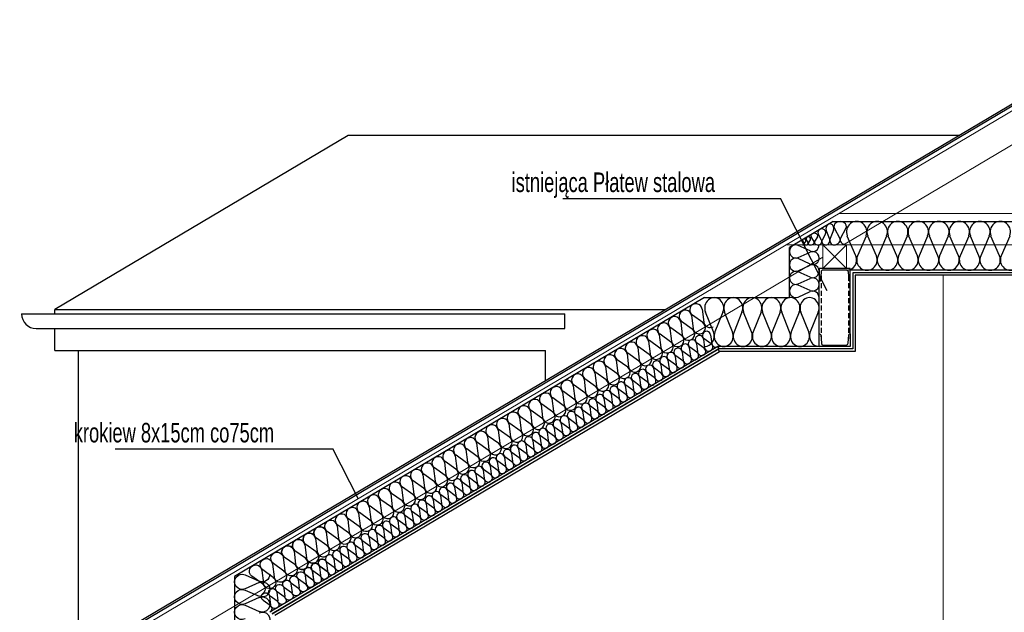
# Model space of a CAD drawing. Header units: millimetres. Extents: x -39 to 2061, y 142 to 1627.
# Tile 3 of 9: x 317 to 821, y 960 to 1263. Entities that reach past the tile are written whole.
import ezdxf

# ---------------------------------------------------------------- set-up
doc = ezdxf.new("R2010")
doc.units = ezdxf.units.MM
doc.linetypes.add('DASHED', pattern=[19.05, 12.7, -6.35])
for name, color, linetype in [('__opis mały', 1, 'Continuous'), ('__opis pomocnicze', 9, 'Continuous'), ('__SZRAF', 8, 'Continuous'), ('_STAL', 3, 'Continuous'), ('_STAL cienka przerywana', 9, 'DASHED')]:
    doc.layers.add(name, color=color, linetype=linetype)
doc.layers.add('INWENT STROPY_Nr_Pióra__2', color=7, linetype='Continuous', lineweight=13, true_color=0x7f7f7f)
doc.layers.add('Inwentaryzacja Konst._Nr_Pióra__3', color=7, linetype='Continuous', lineweight=20, true_color=0xff6600)
doc.layers.add('Inwentaryzacja Konst._Nr_Pióra__5', color=7, linetype='Continuous', lineweight=13)
doc.styles.add('BIKTS', font='bikromsw.shx', dxfattribs={"width": 0.7})

msp = doc.modelspace()

# ---------------------------------------------------------------- linework, layer by layer
at = {"layer": '__opis pomocnicze'}
for p, q in [((595.11, 1172.01), (706.56, 1172.01)), ((366.12, 1043.89), (477.58, 1043.89))]:
    msp.add_line(p, q, dxfattribs=at)
for points in [[(730.36, 1124.81), (706.56, 1172.01)], [(490.42, 1018.41), (477.58, 1043.89)]]:
    msp.add_lwpolyline(points, dxfattribs=at)
at = {"layer": '__SZRAF', "linetype": 'Continuous'}
for p, q in [((897.74, 1263.49), (243.93, 875.69)), ((897.74, 1262.33), (243.93, 874.53)), ((485.29, 1204.24), (335.24, 1115.24)), ((797.85, 1204.24), (485.29, 1204.24)), ((733.47, 1160.24), (711.11, 1146.98)), ((733.47, 1160.24), (897.74, 1160.24)), ((727.53, 1150.67), (725.83, 1153.95)), ((729.58, 1153.95), (727.88, 1150.67)), ((731.63, 1151.43), (729.93, 1155.76)), ((733.68, 1155.76), (731.97, 1151.43)), ((734.12, 1156.67), (736.78, 1151.82)), ((737.31, 1151.82), (739.97, 1156.67)), ((718.6, 1149.14), (717.88, 1150.35)), ((719.46, 1150.35), (718.74, 1149.14)), ((720.63, 1149.48), (719.64, 1151.15)), ((721.82, 1151.15), (720.83, 1149.48)), ((723.68, 1150.01), (722.16, 1152.4)), ((725.51, 1152.4), (723.99, 1150.01)), ((745.05, 1142.69), (740.68, 1152.79)), ((750.3, 1152.79), (745.93, 1142.69)), ((755.55, 1142.69), (751.18, 1152.79)), ((760.8, 1152.79), (756.43, 1142.69)), ((766.05, 1142.69), (761.68, 1152.79)), ((771.3, 1152.79), (766.93, 1142.69)), ((776.55, 1142.69), (772.18, 1152.79)), ((781.8, 1152.79), (777.43, 1142.69)), ((787.05, 1142.69), (782.68, 1152.79)), ((792.3, 1152.79), (787.93, 1142.69)), ((797.55, 1142.69), (793.18, 1152.79)), ((802.8, 1152.79), (798.43, 1142.69)), ((808.05, 1142.69), (803.68, 1152.79)), ((813.3, 1152.79), (808.93, 1142.69)), ((818.55, 1142.69), (814.18, 1152.79)), ((823.8, 1152.79), (819.43, 1142.69)), ((711.11, 1121.24), (711.11, 1146.98)), ((721.73, 1145.15), (715.62, 1147.96)), ((715.62, 1141.78), (721.73, 1144.59)), ((721.73, 1138.4), (715.62, 1141.21)), ((715.62, 1135.03), (721.73, 1137.84)), ((721.73, 1131.65), (715.62, 1134.46)), ((897.74, 1135.24), (742.24, 1135.24)), ((897.74, 1133.99), (743.49, 1133.99)), ((743.49, 1133.99), (743.49, 1094.99)), ((715.62, 1128.28), (721.73, 1131.09)), ((897.74, 1132.74), (744.74, 1132.74)), ((744.74, 1132.74), (744.74, 1093.74)), ((721.73, 1124.9), (715.62, 1127.71)), ((715.62, 1121.53), (721.73, 1124.34)), ((667.72, 1121.24), (427.24, 978.61)), ((667.72, 1121.24), (711.11, 1121.24)), ((335.24, 1112.96), (335.24, 1115.24)), ((335.24, 1115.24), (647.8, 1115.24)), ((666.45, 1115.3), (667.26, 1108.73)), ((672.19, 1103.69), (668.13, 1113.79)), ((677.06, 1113.79), (673, 1103.69)), ((681.94, 1103.69), (677.88, 1113.79)), ((686.82, 1113.79), (682.76, 1103.69)), ((691.69, 1103.69), (687.63, 1113.79)), ((696.57, 1113.79), (692.51, 1103.69)), ((701.45, 1103.69), (697.39, 1113.79)), ((706.32, 1113.79), (702.26, 1103.69)), ((711.2, 1103.69), (707.14, 1113.79)), ((716.07, 1113.79), (712.02, 1103.69)), ((720.95, 1103.69), (716.89, 1113.79)), ((725.83, 1113.79), (721.77, 1103.69)), ((318.24, 1112.96), (596.24, 1112.96)), ((596.24, 1105.46), (596.24, 1112.96)), ((655.46, 1108.78), (656.27, 1102.21)), ((661.3, 1105.2), (655.93, 1109.05)), ((660.96, 1112.04), (661.77, 1105.47)), ((666.8, 1108.46), (661.42, 1112.31)), ((325.74, 1105.46), (596.24, 1105.46)), ((335.24, 1094.24), (335.24, 1105.46)), ((649.97, 1105.52), (650.78, 1098.95)), ((655.81, 1101.94), (650.43, 1105.79)), ((638.98, 1099), (639.79, 1092.43)), ((644.82, 1095.42), (639.44, 1099.28)), ((644.48, 1102.26), (645.28, 1095.69)), ((650.31, 1098.68), (644.94, 1102.54)), ((667.15, 1100), (667.7, 1095.63)), ((671.03, 1097.61), (667.46, 1100.19)), ((670.79, 1102.16), (671.34, 1097.79)), ((335.24, 1094.24), (586.24, 1094.24)), ((347.24, 1094.24), (347.24, 936.97)), ((674.53, 1096.22), (445.24, 960.22)), ((446.49, 959.5), (675.16, 1095.14)), ((674.62, 1094.82), (446.49, 959.5)), ((447.74, 958.79), (675.26, 1093.74)), ((586.24, 1078.73), (586.24, 1094.24)), ((633.49, 1095.74), (634.29, 1089.17)), ((639.32, 1092.16), (633.95, 1096.02)), ((656.24, 1093.53), (656.78, 1089.16)), ((660.12, 1091.13), (656.54, 1093.71)), ((659.87, 1095.69), (660.42, 1091.31)), ((663.75, 1093.29), (660.18, 1095.87)), ((663.51, 1097.85), (664.06, 1093.47)), ((667.39, 1095.45), (663.82, 1098.03)), ((675.16, 1095.14), (674.53, 1096.22)), ((742.24, 1096.24), (674.57, 1096.24)), ((675.26, 1093.74), (674.62, 1094.82)), ((743.49, 1094.99), (674.92, 1094.99)), ((744.74, 1093.74), (675.26, 1093.74)), ((622.5, 1089.22), (623.3, 1082.66)), ((628.34, 1085.64), (622.96, 1089.5)), ((627.99, 1092.48), (628.8, 1085.92)), ((633.83, 1088.9), (628.45, 1092.76)), ((648.96, 1089.21), (649.5, 1084.84)), ((652.84, 1086.82), (649.26, 1089.39)), ((652.6, 1091.37), (653.14, 1087)), ((656.48, 1088.97), (652.9, 1091.55)), ((617, 1085.97), (617.81, 1079.4)), ((622.84, 1082.38), (617.46, 1086.24)), ((641.68, 1084.9), (642.23, 1080.52)), ((645.56, 1082.5), (641.99, 1085.08)), ((645.32, 1087.05), (645.87, 1082.68)), ((649.2, 1084.66), (645.62, 1087.24)), ((606.01, 1079.45), (606.82, 1072.88)), ((611.85, 1075.86), (606.47, 1079.72)), ((611.51, 1082.71), (612.31, 1076.14)), ((617.35, 1079.12), (611.97, 1082.98)), ((630.76, 1078.42), (631.31, 1074.05)), ((634.64, 1076.02), (631.07, 1078.6)), ((634.4, 1080.58), (634.95, 1076.21)), ((638.28, 1078.18), (634.71, 1080.76)), ((638.04, 1082.74), (638.59, 1078.36)), ((641.92, 1080.34), (638.35, 1082.92)), ((595.02, 1072.93), (595.83, 1066.36)), ((600.86, 1069.35), (595.48, 1073.2)), ((600.52, 1076.19), (601.32, 1069.62)), ((606.36, 1072.61), (600.98, 1076.46)), ((623.49, 1074.1), (624.03, 1069.73)), ((627.37, 1071.71), (623.79, 1074.29)), ((627.12, 1076.26), (627.67, 1071.89)), ((631, 1073.87), (627.43, 1076.44)), ((589.53, 1069.67), (590.33, 1063.1)), ((595.37, 1066.09), (589.99, 1069.94)), ((616.21, 1069.79), (616.76, 1065.41)), ((620.09, 1067.39), (616.51, 1069.97)), ((619.85, 1071.95), (620.39, 1067.57)), ((623.73, 1069.55), (620.15, 1072.13)), ((578.54, 1063.15), (579.34, 1056.58)), ((584.38, 1059.57), (579, 1063.43)), ((584.03, 1066.41), (584.84, 1059.84)), ((589.87, 1062.83), (584.49, 1066.68)), ((605.29, 1063.31), (605.84, 1058.94)), ((609.17, 1060.92), (605.6, 1063.49)), ((608.93, 1065.47), (609.48, 1061.1)), ((612.81, 1063.07), (609.24, 1065.65)), ((612.57, 1067.63), (613.12, 1063.26)), ((616.45, 1065.23), (612.87, 1067.81)), ((573.04, 1059.89), (573.85, 1053.32)), ((578.88, 1056.31), (573.5, 1060.17)), ((598.01, 1059), (598.56, 1054.62)), ((601.89, 1056.6), (598.32, 1059.18)), ((601.65, 1061.15), (602.2, 1056.78)), ((605.53, 1058.76), (601.96, 1061.34)), ((562.05, 1053.37), (562.86, 1046.81)), ((567.89, 1049.79), (562.52, 1053.65)), ((567.55, 1056.63), (568.35, 1050.06)), ((573.39, 1053.05), (568.01, 1056.91)), ((590.74, 1054.68), (591.28, 1050.31)), ((594.62, 1052.28), (591.04, 1054.86)), ((594.37, 1056.84), (594.92, 1052.46)), ((598.26, 1054.44), (594.68, 1057.02)), ((556.56, 1050.11), (557.36, 1043.55)), ((562.4, 1046.53), (557.02, 1050.39)), ((579.82, 1048.2), (580.37, 1043.83)), ((583.7, 1045.81), (580.12, 1048.38)), ((583.46, 1050.36), (584.01, 1045.99)), ((587.34, 1047.97), (583.76, 1050.54)), ((587.1, 1052.52), (587.64, 1048.15)), ((590.98, 1050.12), (587.4, 1052.7)), ((545.57, 1043.6), (546.37, 1037.03)), ((551.41, 1040.01), (546.03, 1043.87)), ((551.06, 1046.86), (551.87, 1040.29)), ((556.9, 1043.27), (551.53, 1047.13)), ((572.54, 1043.89), (573.09, 1039.51)), ((576.42, 1041.49), (572.85, 1044.07)), ((576.18, 1046.05), (576.73, 1041.67)), ((580.06, 1043.65), (576.49, 1046.23)), ((540.07, 1040.34), (540.88, 1033.77)), ((545.91, 1036.75), (540.54, 1040.61)), ((565.26, 1039.57), (565.81, 1035.2)), ((569.14, 1037.17), (565.57, 1039.75)), ((568.9, 1041.73), (569.45, 1037.36)), ((572.78, 1039.33), (569.21, 1041.91)), ((529.08, 1033.82), (529.89, 1027.25)), ((534.92, 1030.24), (529.55, 1034.09)), ((534.58, 1037.08), (535.39, 1030.51)), ((540.42, 1033.5), (535.04, 1037.35)), ((554.35, 1033.1), (554.89, 1028.72)), ((558.23, 1030.7), (554.65, 1033.28)), ((557.99, 1035.25), (558.53, 1030.88)), ((561.87, 1032.86), (558.29, 1035.43)), ((561.62, 1037.41), (562.17, 1033.04)), ((565.51, 1035.02), (561.93, 1037.59)), ((523.59, 1030.56), (524.4, 1023.99)), ((529.43, 1026.98), (524.05, 1030.83)), ((547.07, 1028.78), (547.62, 1024.41)), ((550.95, 1026.38), (547.37, 1028.96)), ((550.71, 1030.94), (551.26, 1026.56)), ((554.59, 1028.54), (551.01, 1031.12)), ((512.6, 1024.04), (513.41, 1017.47)), ((518.44, 1020.46), (513.06, 1024.32)), ((518.1, 1027.3), (518.9, 1020.73)), ((523.93, 1023.72), (518.56, 1027.57)), ((539.79, 1024.46), (540.34, 1020.09)), ((543.67, 1022.07), (540.1, 1024.64)), ((543.43, 1026.62), (543.98, 1022.25)), ((547.31, 1024.22), (543.74, 1026.8)), ((501.61, 1017.52), (502.42, 1010.95)), ((507.45, 1013.94), (502.07, 1017.8)), ((507.11, 1020.78), (507.91, 1014.21)), ((512.94, 1017.2), (507.57, 1021.06)), ((528.87, 1017.99), (529.42, 1013.61)), ((532.76, 1015.59), (529.18, 1018.17)), ((532.51, 1020.14), (533.06, 1015.77)), ((536.39, 1017.75), (532.82, 1020.33)), ((536.15, 1022.3), (536.7, 1017.93)), ((540.03, 1019.91), (536.46, 1022.48)), ((496.12, 1014.26), (496.92, 1007.7)), ((501.96, 1010.68), (496.58, 1014.54)), ((521.6, 1013.67), (522.14, 1009.3)), ((525.48, 1011.27), (521.9, 1013.85)), ((525.24, 1015.83), (525.78, 1011.46)), ((529.12, 1013.43), (525.54, 1016.01)), ((485.13, 1007.75), (485.93, 1001.18)), ((490.97, 1004.16), (485.59, 1008.02)), ((490.62, 1011), (491.43, 1004.44)), ((496.46, 1007.42), (491.08, 1011.28)), ((514.32, 1009.35), (514.87, 1004.98)), ((518.2, 1006.96), (514.62, 1009.53)), ((517.96, 1011.51), (518.51, 1007.14)), ((521.84, 1009.12), (518.26, 1011.69)), ((479.63, 1004.49), (480.44, 997.92)), ((485.47, 1000.9), (480.09, 1004.76)), ((503.4, 1002.88), (503.95, 998.51)), ((507.28, 1000.48), (503.71, 1003.06)), ((507.04, 1005.04), (507.59, 1000.66)), ((510.92, 1002.64), (507.35, 1005.22)), ((510.68, 1007.19), (511.23, 1002.82)), ((514.56, 1004.8), (510.99, 1007.38)), ((468.64, 997.97), (469.45, 991.4)), ((468.64, 997.97), (469.45, 991.4)), ((474.48, 994.39), (469.1, 998.24)), ((474.48, 994.39), (469.1, 998.24)), ((474.14, 1001.23), (474.94, 994.66)), ((479.98, 997.64), (474.6, 1001.5)), ((496.12, 998.56), (496.67, 994.19)), ((500.01, 996.17), (496.43, 998.74)), ((499.76, 1000.72), (500.31, 996.35)), ((503.64, 998.32), (500.07, 1000.9)), ((463.15, 994.71), (463.95, 988.14)), ((463.15, 994.71), (463.95, 988.14)), ((468.99, 991.13), (463.61, 994.98)), ((468.99, 991.13), (463.61, 994.98)), ((488.85, 994.24), (489.39, 989.87)), ((492.73, 991.85), (489.15, 994.43)), ((492.49, 996.4), (493.03, 992.03)), ((496.37, 994.01), (492.79, 996.58)), ((452.16, 988.19), (452.96, 981.62)), ((458, 984.61), (452.62, 988.46)), ((458, 984.61), (452.62, 988.46)), ((457.65, 991.45), (458.46, 984.88)), ((457.65, 991.45), (458.46, 984.88)), ((463.49, 987.87), (458.11, 991.72)), ((463.49, 987.87), (458.11, 991.72)), ((477.93, 987.77), (478.48, 983.4)), ((481.81, 985.37), (478.24, 987.95)), ((481.57, 989.93), (482.12, 985.56)), ((485.45, 987.53), (481.87, 990.11)), ((485.21, 992.09), (485.76, 987.71)), ((489.09, 989.69), (485.51, 992.27)), ((446.66, 984.93), (447.47, 978.36)), ((452.5, 981.35), (447.12, 985.21)), ((470.62, 983.43), (471.17, 979.06)), ((470.65, 983.45), (471.2, 979.08)), ((474.5, 981.04), (470.93, 983.61)), ((474.53, 981.06), (470.96, 983.63)), ((474.26, 985.59), (474.81, 981.22)), ((474.29, 985.61), (474.84, 981.24)), ((478.17, 983.22), (474.6, 985.79)), ((427.24, 978.61), (427.24, 832.74)), ((432.6, 979.35), (439.87, 976.14)), ((441.51, 974.83), (436.13, 978.69)), ((441.17, 981.67), (441.97, 975.1)), ((447.01, 978.09), (441.63, 981.95)), ((463.34, 979.12), (463.89, 974.74)), ((467.22, 976.72), (463.65, 979.3)), ((467.26, 976.74), (463.68, 979.32)), ((466.98, 981.27), (467.53, 976.9)), ((467.01, 981.29), (467.56, 976.92)), ((470.86, 978.88), (467.29, 981.46)), ((470.89, 978.9), (467.32, 981.48)), ((439.87, 975.49), (432.6, 972.27)), ((452.42, 972.64), (452.97, 968.27)), ((456.3, 970.24), (452.73, 972.82)), ((456.06, 974.8), (456.61, 970.43)), ((459.94, 972.4), (456.37, 974.98)), ((459.7, 976.96), (460.25, 972.58)), ((463.58, 974.56), (460.01, 977.14)), ((432.6, 971.62), (439.87, 968.4)), ((439.87, 967.75), (432.6, 964.54)), ((445.14, 968.32), (445.69, 963.95)), ((449.02, 965.93), (445.45, 968.5)), ((448.78, 970.48), (449.33, 966.11)), ((452.66, 968.09), (449.09, 970.66)), ((432.6, 963.89), (439.87, 960.67)), ((445.38, 963.77), (441.81, 966.34))]:
    msp.add_line(p, q, dxfattribs=at)
msp.add_arc((325.74, 1112.96), 7.5, 180, 270, dxfattribs=at)
for centre, major_axis, ratio, start_param, end_param in [((731.8, 1156.67), (0, -2.28), 0.899208, 1.158003, 5.125183), ((737.04, 1157.69), (3.19, 0), 0.799024, 5.870392, 9.837571), ((745.49, 1154.93), (0, -5.32), 0.987408, 1.158003, 5.125183), ((755.99, 1154.93), (0, -5.32), 0.987408, 1.158003, 5.125183), ((766.49, 1154.93), (0, -5.32), 0.987408, 1.158003, 5.125183), ((776.99, 1154.93), (0, -5.32), 0.987408, 1.158003, 5.125183), ((787.49, 1154.93), (0, -5.32), 0.987408, 1.158003, 5.125183), ((797.99, 1154.93), (0, -5.32), 0.987408, 1.158003, 5.125183), ((808.49, 1154.93), (0, -5.32), 0.987408, 1.158003, 5.125183), ((818.99, 1154.93), (0, -5.32), 0.987408, 1.158003, 5.125183), ((723.83, 1152.91), (-1.82, 0), 0.690752, 2.728799, 6.695979), ((727.71, 1154.65), (-2.05, 0), 0.844641, 2.728799, 6.695979), ((714.33, 1144.87), (0, 3.37), 0.953287, 5.870392, 9.837571), ((718.67, 1150.61), (-0.867, 0), 0.736068, 2.728799, 6.695979), ((717.8, 1148.88), (-0.867, 0), 0.736068, 1.570796, 3.554385), ((719.54, 1148.88), (-0.867, 0), 0.736068, 5.870392, 7.853982), ((720.73, 1151.5), (-1.19, 0), 0.738301, 2.728799, 6.695979), ((719.54, 1149.12), (-1.19, 0), 0.738301, 1.570796, 3.554385), ((721.92, 1149.12), (-1.19, 0), 0.738301, 5.870392, 7.853982), ((722.01, 1149.5), (-1.82, 0), 0.690752, 1.570796, 3.554385), ((725.66, 1149.5), (-1.82, 0), 0.690752, 5.870392, 7.853982), ((725.66, 1149.97), (-2.05, 0), 0.844641, 1.570796, 3.554385), ((729.75, 1149.97), (-2.05, 0), 0.844641, 5.870392, 7.853982), ((729.75, 1150.52), (0, -2.28), 0.899208, 6.283185, 8.266774), ((733.85, 1150.52), (0, -2.28), 0.899208, 4.299596, 6.283185), ((733.85, 1150.8), (3.19, 0), 0.799024, 4.712389, 6.695979), ((740.24, 1150.8), (3.19, 0), 0.799024, 2.7288, 4.712389), ((723.02, 1148.24), (0, 3.37), 0.953287, 2.7288, 4.712389), ((723.02, 1141.49), (0, 3.37), 0.953287, 2.7288, 6.695979), ((714.33, 1138.12), (0, 3.37), 0.953287, 5.870392, 9.837571), ((723.02, 1134.74), (0, 3.37), 0.953287, 2.7288, 6.695979), ((740.24, 1140.56), (0, -5.32), 0.987408, 0, 1.983589), ((750.74, 1140.56), (0, -5.32), 0.987408, 4.299595, 8.266774), ((761.24, 1140.56), (0, -5.32), 0.987408, 4.299595, 8.266774), ((771.74, 1140.56), (0, -5.32), 0.987408, 4.299595, 8.266774), ((782.24, 1140.56), (0, -5.32), 0.987408, 4.299595, 8.266774), ((792.74, 1140.56), (0, -5.32), 0.987408, 4.299595, 8.266774), ((803.24, 1140.56), (0, -5.32), 0.987408, 4.299595, 8.266774), ((813.74, 1140.56), (0, -5.32), 0.987408, 4.299595, 8.266774), ((824.24, 1140.56), (0, -5.32), 0.987408, 4.299595, 8.266774), ((714.33, 1131.37), (0, 3.37), 0.953287, 5.870392, 9.837571), ((714.33, 1124.62), (0, 3.37), 0.953287, 5.870392, 9.837571), ((723.02, 1127.99), (0, 3.37), 0.953287, 2.7288, 6.695979), ((723.02, 1121.24), (0, 3.37), 0.953287, 4.712389, 6.695979), ((663.28, 1114.91), (-2.75, -1.63), 0.9987, 2.728799, 6.695979), ((672.6, 1115.93), (0, -5.32), 0.91718, 1.158003, 5.125183), ((682.35, 1115.93), (0, -5.32), 0.91718, 1.158003, 5.125183), ((692.1, 1115.93), (0, -5.32), 0.91718, 1.158003, 5.125183), ((701.85, 1115.93), (0, -5.32), 0.91718, 1.158003, 5.125183), ((711.61, 1115.93), (0, -5.32), 0.91718, 1.158003, 5.125183), ((721.36, 1115.93), (0, -5.32), 0.91718, 1.158003, 5.125183), ((657.79, 1111.65), (-2.75, -1.63), 0.9987, 2.728799, 6.695979), ((646.8, 1105.13), (-2.75, -1.63), 0.9987, 2.728799, 6.695979), ((652.3, 1108.39), (-2.75, -1.63), 0.9987, 2.728799, 6.695979), ((664.93, 1105.86), (-2.75, -1.63), 0.9987, 5.870392, 9.837571), ((670.43, 1109.12), (-2.75, -1.63), 0.9987, 5.870392, 7.853982), ((641.31, 1101.87), (-2.75, -1.63), 0.9987, 2.728799, 6.695979), ((659.44, 1102.6), (-2.75, -1.63), 0.9987, 5.870392, 9.837571), ((668.69, 1101.91), (1.08, -1.83), 0.994657, 1.158003, 5.125183), ((667.72, 1101.56), (0, -5.32), 0.91718, 0, 1.983589), ((677.47, 1101.56), (0, -5.32), 0.91718, 4.299595, 8.266774), ((687.23, 1101.56), (0, -5.32), 0.91718, 4.299595, 8.266774), ((696.98, 1101.56), (0, -5.32), 0.91718, 4.299595, 8.266774), ((706.73, 1101.56), (0, -5.32), 0.91718, 4.299595, 8.266774), ((716.48, 1101.56), (0, -5.32), 0.91718, 4.299595, 8.266774), ((726.24, 1101.56), (0, -5.32), 0.91718, 4.299596, 6.283185), ((630.32, 1095.35), (-2.75, -1.63), 0.9987, 2.728799, 6.695979), ((635.81, 1098.61), (-2.75, -1.63), 0.9987, 2.728799, 6.695979), ((648.45, 1096.09), (-2.75, -1.63), 0.9987, 5.870392, 9.837571), ((653.95, 1099.34), (-2.75, -1.63), 0.9987, 5.870392, 9.837571), ((661.41, 1097.59), (1.08, -1.83), 0.994657, 1.158003, 5.125183), ((665.05, 1099.75), (1.08, -1.83), 0.994657, 1.158003, 5.125183), ((624.82, 1092.09), (-2.75, -1.63), 0.9987, 2.728799, 6.695979), ((642.96, 1092.83), (-2.75, -1.63), 0.9987, 5.870392, 9.837571), ((650.49, 1091.12), (1.08, -1.83), 0.994657, 1.158003, 5.125183), ((654.13, 1093.27), (1.08, -1.83), 0.994657, 1.158003, 5.125183), ((657.77, 1095.43), (1.08, -1.83), 0.994657, 1.158003, 5.125183), ((662.52, 1091.57), (1.08, -1.83), 0.994657, 4.299595, 8.266774), ((666.16, 1093.73), (1.08, -1.83), 0.994657, 4.299595, 8.266774), ((669.8, 1095.89), (1.08, -1.83), 0.994657, 4.299595, 8.266774), ((673.44, 1098.04), (1.08, -1.83), 0.994657, 4.299596, 6.283185), ((613.83, 1085.57), (-2.75, -1.63), 0.9987, 2.728799, 6.695979), ((619.33, 1088.83), (-2.75, -1.63), 0.9987, 2.728799, 6.695979), ((631.97, 1086.31), (-2.75, -1.63), 0.9987, 5.870392, 9.837571), ((637.46, 1089.57), (-2.75, -1.63), 0.9987, 5.870392, 9.837571), ((643.22, 1086.8), (1.08, -1.83), 0.994657, 1.158003, 5.125183), ((646.86, 1088.96), (1.08, -1.83), 0.994657, 1.158003, 5.125183), ((655.25, 1087.25), (1.08, -1.83), 0.994657, 4.299595, 8.266774), ((658.88, 1089.41), (1.08, -1.83), 0.994657, 4.299595, 8.266774), ((608.34, 1082.31), (-2.75, -1.63), 0.9987, 2.728799, 6.695979), ((626.47, 1083.05), (-2.75, -1.63), 0.9987, 5.870392, 9.837571), ((635.94, 1082.48), (1.08, -1.83), 0.994657, 1.158003, 5.125183), ((639.58, 1084.64), (1.08, -1.83), 0.994657, 1.158003, 5.125183), ((647.97, 1082.94), (1.08, -1.83), 0.994657, 4.299595, 8.266774), ((651.61, 1085.09), (1.08, -1.83), 0.994657, 4.299595, 8.266774), ((597.35, 1075.8), (-2.75, -1.63), 0.9987, 2.728799, 6.695979), ((602.84, 1079.06), (-2.75, -1.63), 0.9987, 2.728799, 6.695979), ((615.48, 1076.53), (-2.75, -1.63), 0.9987, 5.870392, 9.837571), ((620.98, 1079.79), (-2.75, -1.63), 0.9987, 5.870392, 9.837571), ((625.02, 1076.01), (1.08, -1.83), 0.994657, 1.158003, 5.125183), ((628.66, 1078.17), (1.08, -1.83), 0.994657, 1.158003, 5.125183), ((632.3, 1080.32), (1.08, -1.83), 0.994657, 1.158003, 5.125183), ((637.05, 1076.46), (1.08, -1.83), 0.994657, 4.299595, 8.266774), ((640.69, 1078.62), (1.08, -1.83), 0.994657, 4.299595, 8.266774), ((644.33, 1080.78), (1.08, -1.83), 0.994657, 4.299595, 8.266774), ((591.85, 1072.54), (-2.75, -1.63), 0.9987, 2.728799, 6.695979), ((609.99, 1073.27), (-2.75, -1.63), 0.9987, 5.870392, 9.837571), ((617.74, 1071.69), (1.08, -1.83), 0.994657, 1.158003, 5.125183), ((621.38, 1073.85), (1.08, -1.83), 0.994657, 1.158003, 5.125183), ((629.77, 1072.14), (1.08, -1.83), 0.994657, 4.299595, 8.266774), ((633.41, 1074.3), (1.08, -1.83), 0.994657, 4.299595, 8.266774), ((580.86, 1066.02), (-2.75, -1.63), 0.9987, 2.728799, 6.695979), ((586.36, 1069.28), (-2.75, -1.63), 0.9987, 2.728799, 6.695979), ((599, 1066.75), (-2.75, -1.63), 0.9987, 5.870392, 9.837571), ((604.49, 1070.01), (-2.75, -1.63), 0.9987, 5.870392, 9.837571), ((610.47, 1067.37), (1.08, -1.83), 0.994657, 1.158003, 5.125183), ((614.11, 1069.53), (1.08, -1.83), 0.994657, 1.158003, 5.125183), ((622.5, 1067.83), (1.08, -1.83), 0.994657, 4.299595, 8.266774), ((626.13, 1069.99), (1.08, -1.83), 0.994657, 4.299595, 8.266774), ((569.87, 1059.5), (-2.75, -1.63), 0.9987, 2.728799, 6.695979), ((575.37, 1062.76), (-2.75, -1.63), 0.9987, 2.728799, 6.695979), ((593.5, 1063.49), (-2.75, -1.63), 0.9987, 5.870392, 9.837571), ((599.55, 1060.9), (1.08, -1.83), 0.994657, 1.158003, 5.125183), ((603.19, 1063.06), (1.08, -1.83), 0.994657, 1.158003, 5.125183), ((606.83, 1065.22), (1.08, -1.83), 0.994657, 1.158003, 5.125183), ((611.58, 1061.35), (1.08, -1.83), 0.994657, 4.299595, 8.266774), ((615.22, 1063.51), (1.08, -1.83), 0.994657, 4.299595, 8.266774), ((618.86, 1065.67), (1.08, -1.83), 0.994657, 4.299595, 8.266774), ((564.38, 1056.24), (-2.75, -1.63), 0.9987, 2.728799, 6.695979), ((582.51, 1056.98), (-2.75, -1.63), 0.9987, 5.870392, 9.837571), ((588.01, 1060.23), (-2.75, -1.63), 0.9987, 5.870392, 9.837571), ((592.27, 1056.58), (1.08, -1.83), 0.994657, 1.158003, 5.125183), ((595.91, 1058.74), (1.08, -1.83), 0.994657, 1.158003, 5.125183), ((604.3, 1057.04), (1.08, -1.83), 0.994657, 4.299595, 8.266774), ((607.94, 1059.19), (1.08, -1.83), 0.994657, 4.299595, 8.266774), ((553.39, 1049.72), (-2.75, -1.63), 0.9987, 2.728799, 6.695979), ((558.88, 1052.98), (-2.75, -1.63), 0.9987, 2.728799, 6.695979), ((571.52, 1050.46), (-2.75, -1.63), 0.9987, 5.870392, 9.837571), ((577.02, 1053.72), (-2.75, -1.63), 0.9987, 5.870392, 9.837571), ((584.99, 1052.27), (1.08, -1.83), 0.994657, 1.158003, 5.125183), ((588.63, 1054.42), (1.08, -1.83), 0.994657, 1.158003, 5.125183), ((597.02, 1052.72), (1.08, -1.83), 0.994657, 4.299595, 8.266774), ((600.66, 1054.88), (1.08, -1.83), 0.994657, 4.299595, 8.266774), ((547.89, 1046.46), (-2.75, -1.63), 0.9987, 2.728799, 6.695979), ((566.03, 1047.2), (-2.75, -1.63), 0.9987, 5.870392, 9.837571), ((574.08, 1045.79), (1.08, -1.83), 0.994657, 1.158003, 5.125183), ((577.72, 1047.95), (1.08, -1.83), 0.994657, 1.158003, 5.125183), ((581.36, 1050.11), (1.08, -1.83), 0.994657, 1.158003, 5.125183), ((586.11, 1046.24), (1.08, -1.83), 0.994657, 4.299595, 8.266774), ((589.75, 1048.4), (1.08, -1.83), 0.994657, 4.299595, 8.266774), ((593.38, 1050.56), (1.08, -1.83), 0.994657, 4.299595, 8.266774), ((536.9, 1039.95), (-2.75, -1.63), 0.9987, 2.728799, 6.695979), ((542.4, 1043.2), (-2.75, -1.63), 0.9987, 2.728799, 6.695979), ((555.04, 1040.68), (-2.75, -1.63), 0.9987, 5.870392, 9.837571), ((560.53, 1043.94), (-2.75, -1.63), 0.9987, 5.870392, 9.837571), ((566.8, 1041.47), (1.08, -1.83), 0.994657, 1.158003, 5.125183), ((570.44, 1043.63), (1.08, -1.83), 0.994657, 1.158003, 5.125183), ((578.83, 1041.93), (1.08, -1.83), 0.994657, 4.299595, 8.266774), ((582.47, 1044.09), (1.08, -1.83), 0.994657, 4.299595, 8.266774), ((531.41, 1036.69), (-2.75, -1.63), 0.9987, 2.728799, 6.695979), ((549.54, 1037.42), (-2.75, -1.63), 0.9987, 5.870392, 9.837571), ((559.52, 1037.16), (1.08, -1.83), 0.994657, 1.158003, 5.125183), ((563.16, 1039.32), (1.08, -1.83), 0.994657, 1.158003, 5.125183), ((571.55, 1037.61), (1.08, -1.83), 0.994657, 4.299595, 8.266774), ((575.19, 1039.77), (1.08, -1.83), 0.994657, 4.299595, 8.266774), ((520.42, 1030.17), (-2.75, -1.63), 0.9987, 2.728799, 6.695979), ((525.92, 1033.43), (-2.75, -1.63), 0.9987, 2.728799, 6.695979), ((538.55, 1030.9), (-2.75, -1.63), 0.9987, 5.870392, 9.837571), ((544.05, 1034.16), (-2.75, -1.63), 0.9987, 5.870392, 9.837571), ((548.61, 1030.68), (1.08, -1.83), 0.994657, 1.158003, 5.125183), ((552.24, 1032.84), (1.08, -1.83), 0.994657, 1.158003, 5.125183), ((555.88, 1035), (1.08, -1.83), 0.994657, 1.158003, 5.125183), ((560.63, 1031.14), (1.08, -1.83), 0.994657, 4.299595, 8.266774), ((564.27, 1033.29), (1.08, -1.83), 0.994657, 4.299595, 8.266774), ((567.91, 1035.45), (1.08, -1.83), 0.994657, 4.299595, 8.266774), ((514.93, 1026.91), (-2.75, -1.63), 0.9987, 2.728799, 6.695979), ((533.06, 1027.64), (-2.75, -1.63), 0.9987, 5.870392, 9.837571), ((541.33, 1026.37), (1.08, -1.83), 0.994657, 1.158003, 5.125183), ((544.97, 1028.52), (1.08, -1.83), 0.994657, 1.158003, 5.125183), ((553.36, 1026.82), (1.08, -1.83), 0.994657, 4.299595, 8.266774), ((557, 1028.98), (1.08, -1.83), 0.994657, 4.299595, 8.266774), ((503.94, 1020.39), (-2.75, -1.63), 0.9987, 2.728799, 6.695979), ((509.43, 1023.65), (-2.75, -1.63), 0.9987, 2.728799, 6.695979), ((522.07, 1021.12), (-2.75, -1.63), 0.9987, 5.870392, 9.837571), ((527.57, 1024.38), (-2.75, -1.63), 0.9987, 5.870392, 9.837571), ((534.05, 1022.05), (1.08, -1.83), 0.994657, 1.158003, 5.125183), ((537.69, 1024.21), (1.08, -1.83), 0.994657, 1.158003, 5.125183), ((546.08, 1022.5), (1.08, -1.83), 0.994657, 4.299595, 8.266774), ((549.72, 1024.66), (1.08, -1.83), 0.994657, 4.299595, 8.266774), ((498.44, 1017.13), (-2.75, -1.63), 0.9987, 2.728799, 6.695979), ((516.58, 1017.87), (-2.75, -1.63), 0.9987, 5.870392, 9.837571), ((523.13, 1015.57), (1.08, -1.83), 0.994657, 1.158003, 5.125183), ((526.77, 1017.73), (1.08, -1.83), 0.994657, 1.158003, 5.125183), ((530.41, 1019.89), (1.08, -1.83), 0.994657, 1.158003, 5.125183), ((535.16, 1016.03), (1.08, -1.83), 0.994657, 4.299595, 8.266774), ((538.8, 1018.19), (1.08, -1.83), 0.994657, 4.299595, 8.266774), ((542.44, 1020.34), (1.08, -1.83), 0.994657, 4.299595, 8.266774), ((487.45, 1010.61), (-2.75, -1.63), 0.9987, 2.728799, 6.695979), ((492.95, 1013.87), (-2.75, -1.63), 0.9987, 2.728799, 6.695979), ((505.59, 1011.35), (-2.75, -1.63), 0.9987, 5.870392, 9.837571), ((511.08, 1014.61), (-2.75, -1.63), 0.9987, 5.870392, 9.837571), ((515.86, 1011.26), (1.08, -1.83), 0.994657, 1.158003, 5.125183), ((519.49, 1013.42), (1.08, -1.83), 0.994657, 1.158003, 5.125183), ((527.88, 1011.71), (1.08, -1.83), 0.994657, 4.299595, 8.266774), ((531.52, 1013.87), (1.08, -1.83), 0.994657, 4.299595, 8.266774), ((476.46, 1004.09), (-2.75, -1.63), 0.9987, 2.728799, 6.695979), ((481.96, 1007.35), (-2.75, -1.63), 0.9987, 2.728799, 6.695979), ((500.09, 1008.09), (-2.75, -1.63), 0.9987, 5.870392, 9.837571), ((508.58, 1006.94), (1.08, -1.83), 0.994657, 1.158003, 5.125183), ((512.22, 1009.1), (1.08, -1.83), 0.994657, 1.158003, 5.125183), ((520.61, 1007.39), (1.08, -1.83), 0.994657, 4.299595, 8.266774), ((524.25, 1009.55), (1.08, -1.83), 0.994657, 4.299595, 8.266774), ((470.97, 1000.84), (-2.75, -1.63), 0.9987, 2.728799, 6.695979), ((489.1, 1001.57), (-2.75, -1.63), 0.9987, 5.870392, 9.837571), ((494.6, 1004.83), (-2.75, -1.63), 0.9987, 5.870392, 9.837571), ((497.66, 1000.47), (1.08, -1.83), 0.994657, 1.158003, 5.125183), ((501.3, 1002.62), (1.08, -1.83), 0.994657, 1.158003, 5.125183), ((504.94, 1004.78), (1.08, -1.83), 0.994657, 1.158003, 5.125183), ((509.69, 1000.92), (1.08, -1.83), 0.994657, 4.299595, 8.266774), ((513.33, 1003.08), (1.08, -1.83), 0.994657, 4.299595, 8.266774), ((516.97, 1005.24), (1.08, -1.83), 0.994657, 4.299595, 8.266774), ((459.98, 994.32), (-2.75, -1.63), 0.9987, 2.728799, 6.695979), ((465.47, 997.58), (-2.75, -1.63), 0.9987, 2.728799, 6.695979), ((478.11, 995.05), (-2.75, -1.63), 0.9987, 5.870392, 9.837571), ((483.61, 998.31), (-2.75, -1.63), 0.9987, 5.870392, 9.837571), ((490.38, 996.15), (1.08, -1.83), 0.994657, 1.158003, 5.125183), ((494.02, 998.31), (1.08, -1.83), 0.994657, 1.158003, 5.125183), ((502.41, 996.6), (1.08, -1.83), 0.994657, 4.299595, 8.266774), ((506.05, 998.76), (1.08, -1.83), 0.994657, 4.299595, 8.266774), ((454.48, 991.06), (-2.75, -1.63), 0.9987, 2.728799, 6.695979), ((472.62, 991.79), (-2.75, -1.63), 0.9987, 5.870392, 9.837571), ((483.11, 991.83), (1.08, -1.83), 0.994657, 1.158003, 5.125183), ((486.75, 993.99), (1.08, -1.83), 0.994657, 1.158003, 5.125183), ((495.14, 992.28), (1.08, -1.83), 0.994657, 4.299595, 8.266774), ((498.77, 994.44), (1.08, -1.83), 0.994657, 4.299595, 8.266774), ((461.63, 985.27), (-2.75, -1.63), 0.9987, 5.870392, 9.837571), ((467.12, 988.53), (-2.75, -1.63), 0.9987, 5.870392, 9.837571), ((472.19, 985.36), (1.08, -1.83), 0.994657, 1.158003, 5.125183), ((475.83, 987.51), (1.08, -1.83), 0.994657, 1.158003, 5.125183), ((479.47, 989.67), (1.08, -1.83), 0.994657, 1.158003, 5.125183), ((484.22, 985.81), (1.08, -1.83), 0.994657, 4.299595, 8.266774), ((487.86, 987.97), (1.08, -1.83), 0.994657, 4.299595, 8.266774), ((491.5, 990.13), (1.08, -1.83), 0.994657, 4.299595, 8.266774), ((464.91, 981.04), (1.08, -1.83), 0.994657, 1.158003, 5.125183), ((468.55, 983.2), (1.08, -1.83), 0.994657, 1.158003, 5.125183), ((476.94, 981.49), (1.08, -1.83), 0.994657, 4.299595, 8.266774), ((480.58, 983.65), (1.08, -1.83), 0.994657, 4.299595, 8.266774), ((469.66, 977.18), (1.08, -1.83), 0.994657, 4.299595, 8.266774), ((473.3, 979.33), (1.08, -1.83), 0.994657, 4.299595, 8.266774), ((466.02, 975.02), (1.08, -1.83), 0.994657, 4.299595, 8.266774)]:
    msp.add_ellipse(centre, major_axis=major_axis, ratio=ratio, start_param=start_param, end_param=end_param, dxfattribs=at)
at = {"layer": '__SZRAF', "linetype": 'Continuous', "extrusion": (0, 0, -1)}
for centre, major_axis, ratio, start_param, end_param in [((470.97, 1000.84), (-2.75, -1.63), 0.9987, 5.870392, 9.837571), ((459.98, 994.32), (-2.75, -1.63), 0.9987, 5.870392, 9.837571), ((465.47, 997.58), (-2.75, -1.63), 0.9987, 5.870392, 9.837571), ((454.48, 991.06), (-2.75, -1.63), 0.9987, 5.870392, 9.837571), ((443.49, 984.54), (-2.75, -1.63), 0.9987, 5.870392, 9.837571), ((448.99, 987.8), (-2.75, -1.63), 0.9987, 5.870392, 9.837571), ((461.63, 985.27), (-2.75, -1.63), 0.9987, 2.7288, 6.695979), ((467.12, 988.53), (-2.75, -1.63), 0.9987, 2.7288, 6.695979), ((472.16, 985.34), (-1.08, 1.83), 0.994821, 4.299595, 8.266775), ((438, 981.28), (-2.75, -1.63), 0.9987, 5.870392, 9.837571), ((456.13, 982.01), (-2.75, -1.63), 0.9987, 2.7288, 6.695979), ((464.88, 981.02), (-1.08, 1.83), 0.994821, 4.299595, 8.266775), ((468.52, 983.18), (-1.08, 1.83), 0.994821, 4.299595, 8.266775), ((431.07, 975.81), (0, -3.87), 0.990051, 5.870392, 9.837571), ((441.41, 979.68), (0, -3.87), 0.990051, 4.712389, 6.695979), ((445.14, 975.5), (-2.75, -1.63), 0.9987, 2.7288, 6.695979), ((450.64, 978.76), (-2.75, -1.63), 0.9987, 2.7288, 6.695979), ((457.6, 976.7), (-1.08, 1.83), 0.994821, 4.299595, 8.266775), ((461.24, 978.86), (-1.08, 1.83), 0.994821, 4.299595, 8.266775), ((469.63, 977.16), (-1.08, 1.83), 0.994821, 1.158004, 5.125183), ((431.07, 968.08), (0, -3.87), 0.990051, 5.870392, 9.837571), ((441.41, 971.94), (0, -3.87), 0.990051, 2.7288, 6.695979), ((439.65, 972.24), (-2.75, -1.63), 0.9987, 2.7288, 4.712389), ((446.68, 970.23), (-1.08, 1.83), 0.994821, 4.299595, 8.266775), ((450.32, 972.38), (-1.08, 1.83), 0.994821, 4.299595, 8.266775), ((453.96, 974.54), (-1.08, 1.83), 0.994821, 4.299595, 8.266775), ((458.71, 970.68), (-1.08, 1.83), 0.994821, 1.158004, 5.125183), ((462.35, 972.84), (-1.08, 1.83), 0.994821, 1.158004, 5.125183), ((465.99, 975), (-1.08, 1.83), 0.994821, 1.158004, 5.125183), ((441.41, 964.21), (0, -3.87), 0.990051, 2.7288, 6.695979), ((443.04, 968.07), (-1.08, 1.83), 0.994821, 4.299595, 8.266775), ((451.43, 966.36), (-1.08, 1.83), 0.994821, 1.158004, 5.125183), ((455.07, 968.52), (-1.08, 1.83), 0.994821, 1.158004, 5.125183), ((431.07, 960.34), (0, -3.87), 0.990051, 5.870392, 9.837571), ((444.15, 962.05), (-1.08, 1.83), 0.994821, 1.158004, 3.141593), ((447.79, 964.2), (-1.08, 1.83), 0.994821, 1.158004, 5.125183), ((441.41, 956.48), (0, -3.87), 0.990051, 2.7288, 6.695979)]:
    msp.add_ellipse(centre, major_axis=major_axis, ratio=ratio, start_param=start_param, end_param=end_param, dxfattribs=at)
at = {"layer": '_STAL'}
for p, q in [((726.24, 1102.74), (726.24, 1129.74)), ((742.24, 1102.74), (742.24, 1129.74))]:
    msp.add_line(p, q, dxfattribs=at)
for points in [[(726.24, 1136.24), (726.24, 1129.74), (726.52, 1129.74, 0.391021), (727.07, 1130.25), (727.41, 1134.53, -0.391021), (728.46, 1135.49), (740.02, 1135.49, -0.391021), (741.07, 1134.53), (741.41, 1130.25, 0.391021), (741.96, 1129.74), (742.24, 1129.74), (742.24, 1136.24)], [(726.24, 1096.24), (726.24, 1102.74), (726.52, 1102.74, -0.391021), (727.07, 1102.24), (727.41, 1097.96, 0.391021), (728.46, 1096.99), (740.02, 1096.99, 0.391021), (741.07, 1097.96), (741.41, 1102.24, -0.391021), (741.96, 1102.74), (742.24, 1102.74), (742.24, 1096.24)]]:
    msp.add_lwpolyline(points, format="xyb", close=True, dxfattribs=at)
at = {"layer": '_STAL cienka przerywana', "ltscale": 0.2}
for p, q in [((727.24, 1132.39), (727.24, 1100.1)), ((741.24, 1132.39), (741.24, 1100.1))]:
    msp.add_line(p, q, dxfattribs=at)
at = {"layer": 'INWENT STROPY_Nr_Pióra__2', "linetype": 'Continuous'}
msp.add_line((789.74, 739.95), (789.74, 1132.74), dxfattribs=at)
at = {"layer": 'Inwentaryzacja Konst._Nr_Pióra__3', "color": 2}
for p, q in [((897.74, 1260), (198.37, 845.18)), ((912.44, 1251.28), (738.72, 1148.24)), ((1059.18, 1164.24), (736.29, 1164.24)), ((1086.16, 1148.24), (709.32, 1148.24)), ((728.24, 1148.24), (740.24, 1136.24)), ((740.24, 1148.24), (728.24, 1148.24)), ((740.24, 1148.24), (728.24, 1136.24)), ((728.24, 1148.24), (728.24, 1136.24)), ((740.24, 1136.24), (740.24, 1148.24)), ((728.24, 1142.03), (229.99, 846.5))]:
    msp.add_line(p, q, dxfattribs=at)
at = {"layer": 'Inwentaryzacja Konst._Nr_Pióra__5', "linetype": 'Continuous'}
msp.add_line((728.24, 1136.24), (740.24, 1136.24), dxfattribs=at)

# ---------------------------------------------------------------- texts
at = {"layer": '__opis mały', "style": 'BIKTS', "width": 0.7}
for s, p in [('istniejąca Płatew stalowa', (568.95, 1175.29)), ('krokiew 8x15cm co75cm', (344.97, 1047.16))]:
    msp.add_text(s, height=10, dxfattribs=at).set_placement(p)

doc.saveas('drawing.dxf')
